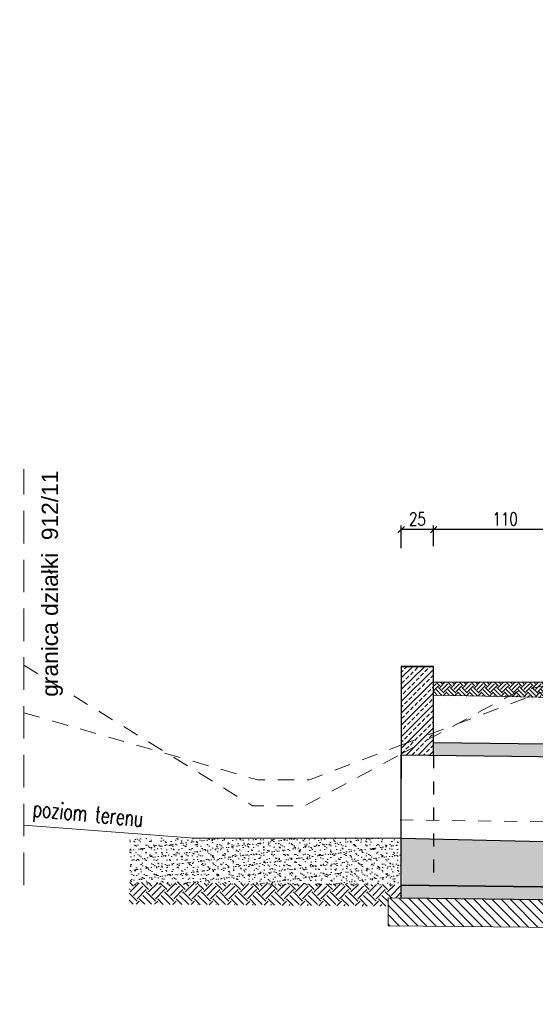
# Model space of a CAD drawing. Header units: metres. Extents: x 0 to 7483564, y 0 to 5680766.
# Tile 12 of 34: x 7482638 to 7482642, y 5680514 to 5680522. Entities that reach past the tile are written whole.
import ezdxf
from ezdxf import colors
from ezdxf.entities.mleader import LeaderData, LeaderLine
from ezdxf.math import Vec2, Vec3

# ---------------------------------------------------------------- set-up
doc = ezdxf.new("R2010")
doc.units = ezdxf.units.M
doc.header["$PDSIZE"] = 1
doc.linetypes.add('DGN Style 4', pattern=[0.051488, 0.025744, -0.012872, 0, -0.012872])
doc.linetypes.add('HIDDEN', pattern=[0.375, 0.25, -0.125])
for name, color, linetype, lineweight in [('_STYL_HATCH', 7, 'Continuous', 0), ('_STYL_KONS_CIENKIE', 5, 'Continuous', 0), ('_STYL_OPIS', 7, 'Continuous', 0), ('_STYL_PRZEPUST', 2, 'Continuous', 30), ('_STYL_TEREN', 4, 'Continuous', 0), ('Osie', 7, 'DGN Style 4', 0)]:
    doc.layers.add(name, color=color, linetype=linetype, lineweight=lineweight)
doc.layers.add('_STYL_OPISY', color=7, linetype='Continuous')
doc.layers.add('_STYL_WYMIARY', color=7, linetype='Continuous')
doc.styles.add('opis_1_50cm', font='arial.ttf', dxfattribs={"height": 12.5})
doc.styles.add('Romans', font='Romans.shx', dxfattribs={"width": 0.75})
doc.styles.get("Standard").update_dxf_attribs({"font": 'romans.shx', "width": 0.75})
doc.dimstyles.new('1-50', dxfattribs={"dimscale": 0.05, "dimtxt": 2, "dimasz": 1, "dimexe": 0.625, "dimexo": 0.625, "dimtad": 1, "dimdec": 0, "dimlfac": 100, "dimzin": 1, "dimtxsty": 'Standard', "dimblk": 'OBLIQUE', "dimcen": 1, "dimclrd": 256, "dimclre": 256, "dimclrt": 4, "dimadec": 0, "dimazin": 0, "dimtfac": 1, "dimtdec": 0, "dimtmove": 1, "dimatfit": 2, "dimfxl": 0, "dimtzin": 1, "dimarcsym": 0})

# ---------------------------------------------------------------- blocks, each defined once
blk = doc.blocks.new('_Oblique')
at = {"color": 0, "linetype": 'ByBlock', "lineweight": -2}
blk.add_line((-0.5, -0.5), (0.5, 0.5), dxfattribs=at)
blk = doc.blocks.new('*D74')
at = {"layer": '_STYL_WYMIARY', "lineweight": -2, "transparency": 16777216}
for p, q in [((7482641.374265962, 5680517.691045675), (7482641.374265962, 5680517.8487379)), ((7482642.474265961, 5680517.8174879), (7482641.374265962, 5680517.8174879)), ((7482642.474265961, 5680517.727223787), (7482642.474265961, 5680517.8487379))]:
    blk.add_line(p, q, dxfattribs=at)
at = {"layer": 'Defpoints', "color": 0, "transparency": 16777216}
for p in [(7482641.374265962, 5680517.8174879), (7482642.474265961, 5680517.695973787), (7482641.374265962, 5680517.659795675)]:
    blk.add_point(p, dxfattribs=at)
at = {"layer": '_STYL_WYMIARY', "lineweight": -2, "transparency": 16777216, "xscale": 0.05, "yscale": 0.05, "zscale": 0.05, "rotation": 180}
blk.add_blockref('_Oblique', (7482641.374265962, 5680517.8174879), dxfattribs=at)
at = {"layer": '_STYL_WYMIARY', "lineweight": -2, "transparency": 16777216, "xscale": 0.05, "yscale": 0.05, "zscale": 0.05}
blk.add_blockref('_Oblique', (7482642.474265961, 5680517.8174879), dxfattribs=at)
at = {"layer": '_STYL_WYMIARY', "color": 4, "transparency": 16777216, "insert": (7482641.924265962, 5680517.8987379), "char_height": 0.1, "attachment_point": 5}
blk.add_mtext('110', dxfattribs=at)
blk = doc.blocks.new('*D64')
at = {"layer": '_STYL_WYMIARY', "lineweight": -2, "transparency": 16777216}
for p, q in [((7482641.124265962, 5680517.675570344), (7482641.124265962, 5680517.8487379)), ((7482641.374265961, 5680517.8174879), (7482641.124265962, 5680517.8174879)), ((7482641.374265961, 5680517.727223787), (7482641.374265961, 5680517.8487379))]:
    blk.add_line(p, q, dxfattribs=at)
at = {"layer": 'Defpoints', "color": 0, "transparency": 16777216}
for p in [(7482641.124265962, 5680517.8174879), (7482641.374265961, 5680517.695973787), (7482641.124265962, 5680517.644320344)]:
    blk.add_point(p, dxfattribs=at)
at = {"layer": '_STYL_WYMIARY', "lineweight": -2, "transparency": 16777216, "xscale": 0.05, "yscale": 0.05, "zscale": 0.05, "rotation": 180}
blk.add_blockref('_Oblique', (7482641.124265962, 5680517.8174879), dxfattribs=at)
at = {"layer": '_STYL_WYMIARY', "lineweight": -2, "transparency": 16777216, "xscale": 0.05, "yscale": 0.05, "zscale": 0.05}
blk.add_blockref('_Oblique', (7482641.374265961, 5680517.8174879), dxfattribs=at)
at = {"layer": '_STYL_WYMIARY', "color": 4, "transparency": 16777216, "insert": (7482641.249265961, 5680517.8987379), "char_height": 0.1, "attachment_point": 5}
blk.add_mtext('25', dxfattribs=at)

msp = doc.modelspace()

# ---------------------------------------------------------------- hatches: boundary and pattern name
at = {"layer": '_STYL_HATCH', "transparency": 33554687}
h = msp.add_hatch(dxfattribs=at)
h.set_pattern_fill('ANSI33', color=256, scale=0.01)
h.set_pattern_definition([(45, (3.517630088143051, 168.6979761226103), (-0.04490128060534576, 0.04490128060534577), []), (45, (3.562531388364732, 168.6979761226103), (-0.04490128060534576, 0.04490128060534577), [0.03175, -0.015875])])
h.paths.add_polyline_path([(7482641.124265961, 5680516.766394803), (7482641.124265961, 5680516.566394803), (7482641.124265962, 5680516.086394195), (7482641.374265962, 5680516.083390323), (7482641.374265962, 5680516.766394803)])
h = msp.add_hatch(dxfattribs=at)
h.set_pattern_fill('EARTH', color=256, scale=0.01, angle=45)
h.set_pattern_definition([(45, (-12.46508455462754, 165.121356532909), (6.938893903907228e-18, 0.08980256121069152), [0.0635, -0.0635]), (45, (-12.48192253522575, 165.1381945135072), (6.938893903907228e-18, 0.08980256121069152), [0.0635, -0.0635]), (45, (-12.49876051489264, 165.1550324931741), (6.938893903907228e-18, 0.08980256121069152), [0.0635, -0.0635]), (135, (-12.49876051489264, 165.1662578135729), (-0.08980256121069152, 6.938893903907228e-18), [0.0635, -0.0635]), (135, (-12.48192253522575, 165.1830957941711), (-0.08980256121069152, 6.938893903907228e-18), [0.0635, -0.0635]), (135, (-12.46508455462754, 165.199933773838), (-0.08980256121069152, 6.938893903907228e-18), [0.0635, -0.0635])])
h.paths.add_polyline_path([(7482642.474265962, 5680516.646394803), (7482642.428522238, 5680516.600785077), (7482642.417180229, 5680516.600484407), (7482642.347402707, 5680516.530911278), (7482642.315789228, 5680516.527221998), (7482641.374265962, 5680516.545716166), (7482641.374265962, 5680516.646394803)])
h = msp.add_hatch(dxfattribs=at)
h.set_pattern_fill('ANSI33', color=256, scale=0.01, angle=-0.9836353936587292)
h.set_pattern_definition([(44.01636460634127, (-96423.44567113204, 129455.9274460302), (-0.04412385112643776, 0.04566547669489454), []), (44.01636460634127, (-96423.40077644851, 129455.926675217), (-0.04412385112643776, 0.04566547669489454), [0.03174999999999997, -0.01587499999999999])])
h.paths.add_polyline_path([(7482652.77426596, 5680516.047054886), (7482652.774265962, 5680515.986389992), (7482652.775307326, 5680516.047042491)])
h.paths.add_polyline_path([(7482641.374265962, 5680516.182759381), (7482641.374265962, 5680516.082749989), (7482652.42426596, 5680515.950573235), (7482652.424265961, 5680516.051221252)])
at = {"layer": '_STYL_HATCH', "transparency": 33554457}
h = msp.add_hatch(dxfattribs=at)
h.set_pattern_fill('AR-SAND', color=256, scale=0.03)
h.set_pattern_definition([(37.50000000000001, (7482757.571302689, 5680586.340924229), (-0.001889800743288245, 0.05780471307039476), [0, -0.0456, 0, -0.051, 0, -0.04875]), (7.499999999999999, (7482757.571302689, 5680586.340924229), (0.05309330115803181, 0.0846643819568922), [0, -0.0246, 0, -0.0411, 0, -0.01575]), (327.5, (7482757.534402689, 5680586.340924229), (0.09342425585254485, 0.0001697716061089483), [0, -0.015, 0, -0.054, 0, -0.0705]), (317.5, (7482757.534402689, 5680586.340924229), (0.0901837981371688, 0.02633026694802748), [0, -0.0075, 0, -0.03539999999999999, 0, -0.0405])])
h.paths.add_polyline_path([(7482639.033138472, 5680515.446394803), (7482639.043558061, 5680515.086337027), (7482641.124265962, 5680515.086337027), (7482641.113846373, 5680515.446394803)])
h = msp.add_hatch(dxfattribs=at)
h.set_pattern_fill('AR-SAND', color=256, scale=0.03)
h.set_pattern_definition([(37.50000000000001, (7482759.662429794, 5680586.340924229), (-0.001889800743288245, 0.05780471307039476), [0, -0.0456, 0, -0.051, 0, -0.04875]), (7.499999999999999, (7482759.662429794, 5680586.340924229), (0.05309330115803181, 0.0846643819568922), [0, -0.0246, 0, -0.0411, 0, -0.01575]), (327.5, (7482759.625529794, 5680586.340924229), (0.09342425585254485, 0.0001697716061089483), [0, -0.015, 0, -0.054, 0, -0.0705]), (317.5, (7482759.625529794, 5680586.340924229), (0.0901837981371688, 0.02633026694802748), [0, -0.0075, 0, -0.03539999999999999, 0, -0.0405])])
h.paths.add_polyline_path([(7482641.124265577, 5680515.446394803), (7482641.134685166, 5680515.086337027), (7482652.774265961, 5680514.947123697), (7482652.774265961, 5680515.167986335)])
at = {"layer": '_STYL_HATCH', "transparency": 33554687}
h = msp.add_hatch(dxfattribs=at)
h.set_pattern_fill('EARTH', color=256, scale=0.4, angle=45)
h.set_pattern_definition([(45, (7482741.199658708, 5680586.256723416), (1.387778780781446e-17, 0.1414213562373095), [0.1, -0.1]), (45, (7482741.173142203, 5680586.283239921), (1.387778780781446e-17, 0.1414213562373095), [0.1, -0.1]), (45, (7482741.146625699, 5680586.309756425), (1.387778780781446e-17, 0.1414213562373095), [0.1, -0.1]), (135, (7482741.146625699, 5680586.327434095), (-0.1414213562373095, 2.775557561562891e-17), [0.1, -0.1]), (135, (7482741.173142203, 5680586.353950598), (-0.1414213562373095, 2.775557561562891e-17), [0.1, -0.1]), (135, (7482741.199658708, 5680586.380467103), (-0.1414213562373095, 2.775557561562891e-17), [0.1, -0.1])])
h.paths.add_polyline_path([(7482641.024271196, 5680514.987524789), (7482641.124265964, 5680514.986341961), (7482641.124265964, 5680515.088785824), (7482639.033146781, 5680515.106192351), (7482639.033146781, 5680514.940186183), (7482641.023975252, 5680514.923614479)])
h = msp.add_hatch(dxfattribs=at)
h.set_pattern_fill('ANSI33', color=256, scale=0.01, angle=-0.9836353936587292)
h.set_pattern_definition([(44.01636460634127, (-96423.45807667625, 129455.0574274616), (-0.04412385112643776, 0.04566547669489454), []), (44.01636460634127, (-96423.41318199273, 129455.0566566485), (-0.04412385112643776, 0.04566547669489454), [0.03174999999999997, -0.01587499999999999])])
h.paths.add_polyline_path([(7482652.774265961, 5680514.947123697), (7482641.124265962, 5680515.086337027), (7482641.124265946, 5680514.986329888), (7482652.774265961, 5680514.847116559)])
h = msp.add_hatch(dxfattribs=at)
h.set_pattern_fill('ANSI31', color=256, scale=0.4, angle=89.73468771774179)
h.set_pattern_definition([(134.7346877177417, (7482758.649237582, 5680585.533819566), (-0.03551867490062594, -0.03519124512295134), [])])
h.paths.add_polyline_path([(7482641.024271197, 5680514.987524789), (7482652.87426596, 5680514.847352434), (7482652.873398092, 5680514.659932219), (7482641.0232835, 5680514.774227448)])

# ---------------------------------------------------------------- linework, layer by layer
msp.add_line((7482641.124265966, 5680515.446394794), (7482652.774265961, 5680515.167986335))
at = {"layer": '_STYL_HATCH', "color": 8, "linetype": 'HIDDEN', "lineweight": 0, "ltscale": 0.5, "flags": 128}
for points in [[(7482638.224265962, 5680516.775476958), (7482639.982238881, 5680515.695411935), (7482640.382138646, 5680515.695411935), (7482641.122418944, 5680516.092326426)], [(7482641.122411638, 5680516.160785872), (7482642.194894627, 5680516.565335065), (7482642.7678261, 5680516.635370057), (7482643.244894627, 5680516.665408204), (7482646.555253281, 5680516.715408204), (7482649.674265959, 5680516.665408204), (7482649.674265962, 5680516.745408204), (7482651.962185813, 5680516.705408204), (7482654.241607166, 5680516.105408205), (7482655.854973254, 5680516.101612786)], [(7482641.122418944, 5680516.092326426), (7482642.023415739, 5680516.575411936), (7482642.488206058, 5680516.675411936), (7482643.294129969, 5680516.665411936), (7482649.674265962, 5680516.675408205), (7482649.674265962, 5680516.736394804), (7482651.900201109, 5680516.735411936), (7482654.751277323, 5680515.995411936), (7482655.702780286, 5680516.045411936)], [(7482638.224265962, 5680516.409994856), (7482640.018880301, 5680515.895408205), (7482640.418880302, 5680515.895408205), (7482641.122411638, 5680516.160785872)]]:
    msp.add_lwpolyline(points, dxfattribs=at)
at = {"layer": '_STYL_HATCH', "flags": 128}
msp.add_lwpolyline([(7482642.474265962, 5680516.646394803), (7482642.428522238, 5680516.600785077), (7482642.417180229, 5680516.600484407), (7482642.347402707, 5680516.530911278), (7482642.315789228, 5680516.527221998), (7482641.374265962, 5680516.545716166), (7482641.374265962, 5680516.646394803), (7482642.474265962, 5680516.646394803)], dxfattribs=at)
at = {"layer": '_STYL_KONS_CIENKIE'}
msp.add_lwpolyline([(7482641.024271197, 5680514.987524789), (7482652.87426596, 5680514.847352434), (7482652.873398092, 5680514.659932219), (7482641.0232835, 5680514.774227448)], close=True, dxfattribs=at)
at = {"layer": '_STYL_OPIS', "color": 90, "linetype": 'HIDDEN'}
msp.add_line((7482638.224265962, 5680515.086337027), (7482638.224265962, 5680518.28255445), dxfattribs=at)
at = {"layer": '_STYL_PRZEPUST', "color": 3, "linetype": 'HIDDEN', "ltscale": 0.02}
msp.add_line((7482641.374265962, 5680516.083390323), (7482641.374265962, 5680515.083349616), dxfattribs=at)
at = {"layer": '_STYL_PRZEPUST'}
for points in [[(7482641.374265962, 5680516.083390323), (7482641.374265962, 5680516.766394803), (7482641.124265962, 5680516.766394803)], [(7482641.124265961, 5680516.766394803), (7482641.124265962, 5680515.905756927)], [(7482652.774265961, 5680514.947123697), (7482641.124265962, 5680515.086337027), (7482641.124265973, 5680516.086394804), (7482652.773202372, 5680515.946398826)]]:
    msp.add_lwpolyline(points, dxfattribs=at)
at = {"layer": '_STYL_PRZEPUST', "color": 3}
msp.add_lwpolyline([(7482641.374265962, 5680516.182763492), (7482652.42426596, 5680516.05122138)], dxfattribs=at)
at = {"layer": '_STYL_PRZEPUST'}
msp.add_lwpolyline([(7482641.124265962, 5680515.086337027), (7482652.774265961, 5680514.947123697), (7482652.774265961, 5680514.847116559), (7482641.124265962, 5680514.986329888)], close=True, dxfattribs=at)
at = {"layer": '_STYL_TEREN'}
msp.add_line((7482639.534265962, 5680515.446394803), (7482641.124265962, 5680515.446394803), dxfattribs=at)
at = {"layer": '_STYL_TEREN', "flags": 128}
msp.add_lwpolyline([(7482639.534265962, 5680515.446394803), (7482638.224265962, 5680515.545529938)], dxfattribs=at)
at = {"layer": 'Defpoints', "color": 6}
msp.add_line((7482641.124265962, 5680516.766394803), (7482641.374265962, 5680516.766394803), dxfattribs=at)
at = {"layer": 'Osie', "color": 7, "ltscale": 3, "flags": 128}
msp.add_lwpolyline([(7482641.115682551, 5680515.586468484), (7482652.763359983, 5680515.44688523)], dxfattribs=at)

# ---------------------------------------------------------------- texts
at = {"style": 'opis_1_50cm'}
msp.add_text('granica działki  912/11', height=0.1249999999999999, rotation=90.00000053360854, dxfattribs=at).set_placement((7482638.485909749, 5680516.533101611))
at = {"layer": '_STYL_OPIS', "style": 'Romans', "width": 0.7}
msp.add_text('poziom terenu', height=0.125, rotation=354.5078390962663, dxfattribs=at).set_placement((7482638.288841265, 5680515.61413837))

# ---------------------------------------------------------------- dimensions: what is measured, and where the dimension line sits
at = {"layer": '_STYL_WYMIARY'}
for base, p1, p2, picture, middle in [((7482641.124265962, 5680517.8174879), (7482641.374265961, 5680517.695973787), (7482641.124265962, 5680517.644320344), '*D64', (7482641.249265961, 5680517.8987379)), ((7482641.374265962, 5680517.8174879), (7482642.474265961, 5680517.695973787), (7482641.374265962, 5680517.659795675), '*D74', (7482641.924265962, 5680517.8987379))]:
    dim = msp.add_linear_dim(base=base, p1=p1, p2=p2, angle=180, dimstyle='1-50', dxfattribs=at)
    dim.commit()
    dim.dimension.update_dxf_attribs({"geometry": picture, "text_midpoint": middle})

# ---------------------------------------------------------------- leaders
at = {"layer": '_STYL_OPISY', "linetype": 'Continuous'}
ml = msp.add_multileader_mtext('Standard', dxfattribs=at)
ml.set_content('{\\fArial|b0|i0|c238|p34;\\W0.95;DW807}', color=256)
ml.set_leader_properties(linetype='Continuous')
ml.build(insert=Vec2(0, 0))
ml.multileader.update_dxf_attribs({"text_right_attachment_type": 6, "dogleg_length": 0.36, "arrow_head_size": 0.093312})
ctx = ml.context
ctx.base_point, ctx.char_height, ctx.arrow_head_size, ctx.landing_gap_size, ctx.plane_origin, ctx.plane_x_axis, ctx.plane_y_axis = Vec3(7483394.022401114, 5680542.59582913), 0.7776000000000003, 0.093312, 0.046656, Vec3(7483383.833346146, 5680546.234800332), Vec3(0.8980722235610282, 0.439848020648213), Vec3(-0.439848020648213, 0.8980722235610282)
ctx.right_attachment, ctx.text_align_type = 6, 2
notes = []
notes.append((ctx, [(0, (0, 0, 0), (0, 0), (1, 0), 1, [])]))
ctx.mtext.insert, ctx.mtext.text_direction, ctx.mtext.rotation, ctx.mtext.alignment, ctx.mtext.flow_direction = Vec3(7483396.867181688, 5680544.429424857), Vec3(0.8980722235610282, 0.439848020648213), 0.4554294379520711, 3, 5
ml = msp.add_multileader_mtext('Standard', dxfattribs=at)
ml.set_content('{\\fArial|b0|i0|c238|p34;\\W0.95;GARWOLIN}', color=256)
ml.set_leader_properties(linetype='Continuous')
ml.build(insert=Vec2(0, 0))
ml.multileader.update_dxf_attribs({"text_right_attachment_type": 6, "dogleg_length": 0.36, "arrow_head_size": 0.072})
ctx = ml.context
ctx.base_point, ctx.char_height, ctx.arrow_head_size, ctx.landing_gap_size, ctx.plane_origin, ctx.plane_x_axis, ctx.plane_y_axis = Vec3(7483394.907704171, 5680540.608093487), 0.6000000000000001, 0.072, 0.036, Vec3(7483387.090518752, 5680543.698832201), Vec3(0.9151499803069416, 0.403113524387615), Vec3(-0.403113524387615, 0.9151499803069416)
ctx.right_attachment, ctx.text_align_type = 6, 2
notes.append((ctx, [(0, (0, 0, 0), (0, 0), (1, 0), 1, [])]))
ctx.mtext.insert, ctx.mtext.text_direction, ctx.mtext.rotation, ctx.mtext.alignment, ctx.mtext.flow_direction = Vec3(7483398.686864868, 5680542.606177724), Vec3(0.9151499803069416, 0.403113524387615), 0.4149165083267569, 3, 5
ml = msp.add_multileader_mtext('Standard', dxfattribs=at)
ml.set_content('{\\fArial|b0|i0|c238|p34;\\W0.95;MACIEJOWICE}', color=256)
ml.set_leader_properties(linetype='Continuous')
ml.build(insert=Vec2(0, 0))
ml.multileader.update_dxf_attribs({"text_right_attachment_type": 6, "dogleg_length": 0.36, "arrow_head_size": 0.072})
ctx = ml.context
ctx.base_point, ctx.char_height, ctx.arrow_head_size, ctx.landing_gap_size, ctx.plane_origin, ctx.plane_x_axis, ctx.plane_y_axis = Vec3(7483372.42798807, 5680533.152391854), 0.6000000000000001, 0.072, 0.036, Vec3(7483379.46712011, 5680542.660774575), Vec3(0.9196446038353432, 0.3927515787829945), Vec3(-0.3927515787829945, 0.9196446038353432)
ctx.right_attachment = 6
notes.append((ctx, [(0, (0, 0, 0), (0, 0), (1, 0), 1, [])]))
ctx.mtext.insert, ctx.mtext.text_direction, ctx.mtext.rotation, ctx.mtext.flow_direction = Vec3(7483372.341260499, 5680533.447129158), Vec3(0.9196446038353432, 0.3927515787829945), 0.4036216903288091, 5
for ctx, leaders in notes:
    for number, flags, end, landing, length, lines in leaders:
        leader = LeaderData()
        leader.index, (leader.has_last_leader_line, leader.has_dogleg_vector, leader.attachment_direction) = number, flags
        leader.last_leader_point, leader.dogleg_vector, leader.dogleg_length = Vec3(end), Vec3(landing), length
        for number, points, colour, breaks in lines:
            line = LeaderLine()
            line.index, line.vertices, line.color, line.breaks = number, Vec3.list(points), colors.encode_raw_color(colour), breaks
            leader.lines.append(line)
        ctx.leaders.append(leader)

doc.saveas('drawing.dxf')
